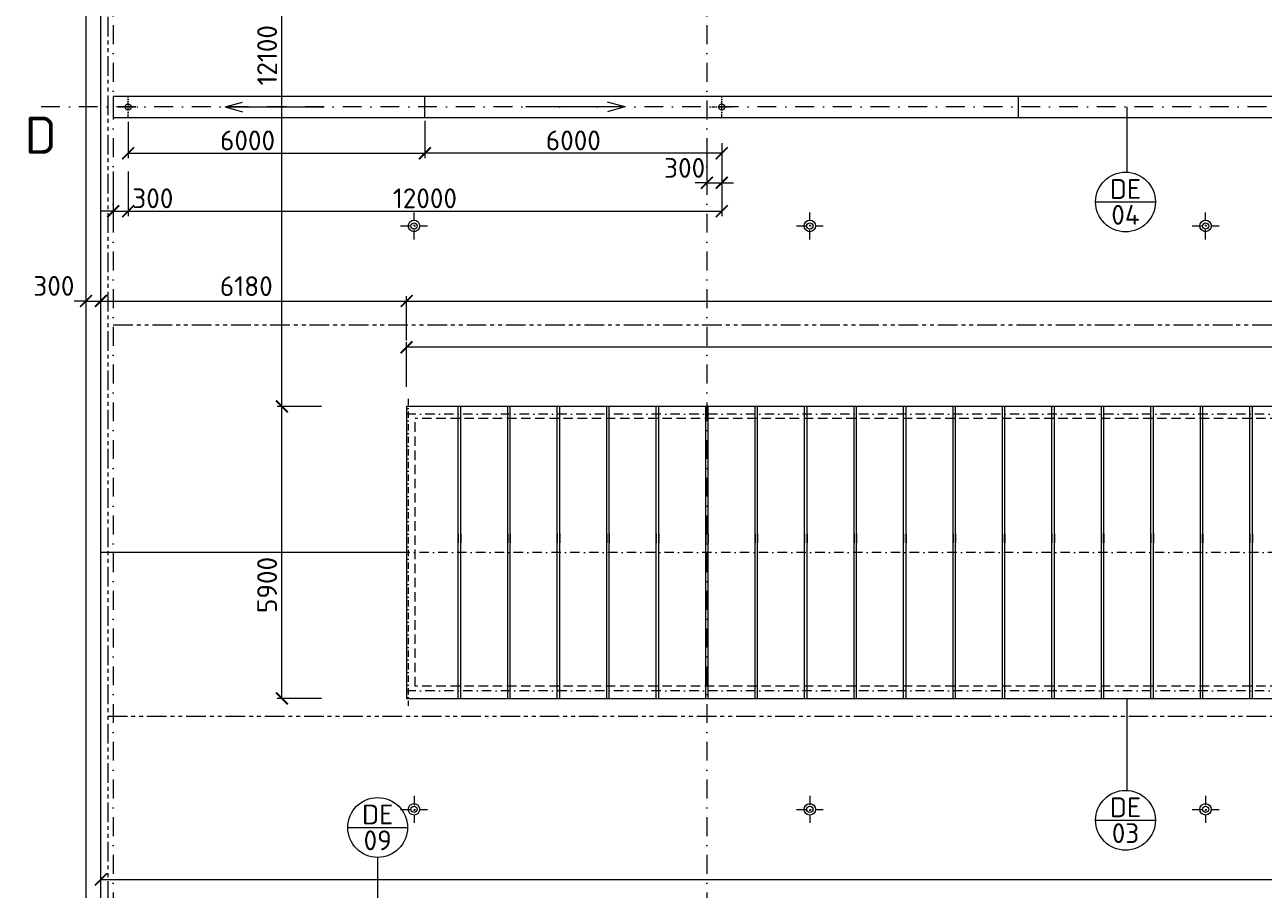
# Model space of a CAD drawing. Header units: millimetres. Extents: x -29085 to 3627694, y -159961 to 2281735.
# Tile 161 of 229: x 218140 to 243174, y 273777 to 291244. Entities that reach past the tile are written whole.
import ezdxf
from ezdxf.enums import TextEntityAlignment as Align

# ---------------------------------------------------------------- set-up
doc = ezdxf.new("R2010")
doc.units = ezdxf.units.MM
for name, pattern in [('CENTERX2', [101.6, 63.5, -12.7, 12.7, -12.7]), ('DASHDOT', [25.4, 12.7, -6.35, 0, -6.35]), ('PHANTOM2', [31.75, 15.875, -3.175, 3.175, -3.175, 3.175, -3.175]), ('ČÁRKOVANÁ', [19.05, 12.7, -6.35])]:
    doc.linetypes.add(name, pattern=pattern)
for name, color, linetype, lineweight in [('A99_N_koty-200', 5, 'Continuous', 5), ('A99_N_koty-vysk', 160, 'Continuous', 5), ('A99_N_txt-popis-200', 240, 'Continuous', 5), ('A99_N_znaceni 200', 5, 'Continuous', 5), ('A99_S_kce-demolice', 30, 'Continuous', 20), ('A99_S_kce-pohl', 7, 'Continuous', 5), ('A99_S_osy', 1, 'CENTERX2', 5)]:
    doc.layers.add(name, color=color, linetype=linetype, lineweight=lineweight)
doc.styles.add('A99_kota', font='isocpeur.ttf', dxfattribs={"height": 2})
doc.styles.add('A99_popis', font='isocpeur.ttf')
doc.styles.add('ad_popis 100', font='isocpeur.ttf', dxfattribs={"height": 200})
doc.dimstyles.new('A99_kota_200 new', dxfattribs={"dimscale": 200, "dimtxt": 2, "dimasz": 1.2, "dimexe": 0.5, "dimexo": 1.5, "dimgap": 0.3, "dimtad": 1, "dimdec": 0, "dimzin": 3, "dimdsep": 46, "dimtxsty": 'A99_kota', "dimblk": 'ARCHTICK', "dimcen": 2.5, "dimazin": 2, "dimtfac": 0.75, "dimtdec": 0, "dimtmove": 2, "dimatfit": 0, "dimfxl": 4, "dimfxlon": 1, "dimtolj": 1, "dimtzin": 0, "dimlwd": 5, "dimlwe": 5, "dimarcsym": 0})

# ---------------------------------------------------------------- blocks, each defined once
blk = doc.blocks.new('_ArchTick')
at = {"color": 0, "linetype": 'ByBlock', "const_width": 0.15}
blk.add_lwpolyline([(-0.5, -0.5), (0.5, 0.5)], dxfattribs=at)
blk = doc.blocks.new('*D324')
at = {"layer": 'A99_N_koty-200', "color": 0, "linetype": 'Continuous', "lineweight": 5, "transparency": 16777216}
for p, q in [((219379, 285663), (219139, 285663)), ((219379, 285663), (219379, 285763)), ((219379, 285663), (219679, 285663)), ((219679, 285663), (219679, 285763)), ((219679, 285663), (219919, 285663))]:
    blk.add_line(p, q, dxfattribs=at)
at = {"layer": 'Defpoints', "color": 0, "linetype": 'Continuous', "transparency": 16777216}
for p in [(219379, 285663), (219679, 285663), (219679, 285663)]:
    blk.add_point(p, dxfattribs=at)
at = {"layer": 'A99_N_koty-200', "color": 0, "linetype": 'Continuous', "lineweight": 5, "transparency": 16777216, "xscale": 240, "yscale": 240, "zscale": 240}
blk.add_blockref('_ArchTick', (219379, 285663), dxfattribs=at)
at = {"layer": 'A99_N_koty-200', "color": 0, "linetype": 'Continuous', "lineweight": 5, "transparency": 16777216, "xscale": 240, "yscale": 240, "zscale": 240, "rotation": 180}
blk.add_blockref('_ArchTick', (219679, 285663), dxfattribs=at)
at = {"layer": 'A99_N_koty-200', "color": 0, "linetype": 'Continuous', "transparency": 16777216, "insert": (218729, 285968), "char_height": 400, "attachment_point": 5, "style": 'A99_kota'}
blk.add_mtext('\\A1;300', dxfattribs=at)
blk = doc.blocks.new('*D326')
at = {"layer": 'A99_N_koty-200', "color": 0, "linetype": 'Continuous', "lineweight": 5, "transparency": 16777216}
for p, q in [((219679, 285663), (219679, 285763)), ((219679, 285663), (225859, 285663)), ((225859, 284863), (225859, 285763))]:
    blk.add_line(p, q, dxfattribs=at)
at = {"layer": 'Defpoints', "color": 0, "linetype": 'Continuous', "transparency": 16777216}
for p in [(219679, 285663), (225859, 285663), (225859, 283533)]:
    blk.add_point(p, dxfattribs=at)
at = {"layer": 'A99_N_koty-200', "color": 0, "linetype": 'Continuous', "lineweight": 5, "transparency": 16777216, "xscale": 240, "yscale": 240, "zscale": 240, "rotation": 180}
blk.add_blockref('_ArchTick', (219679, 285663), dxfattribs=at)
at = {"layer": 'A99_N_koty-200', "color": 0, "linetype": 'Continuous', "lineweight": 5, "transparency": 16777216, "xscale": 240, "yscale": 240, "zscale": 240}
blk.add_blockref('_ArchTick', (225859, 285663), dxfattribs=at)
at = {"layer": 'A99_N_koty-200', "color": 0, "linetype": 'Continuous', "transparency": 16777216, "insert": (222619, 285963), "char_height": 400, "attachment_point": 5, "style": 'A99_kota'}
blk.add_mtext('\\A1;6180', dxfattribs=at)
blk = doc.blocks.new('*D328')
at = {"layer": 'A99_N_koty-200', "color": 0, "linetype": 'Continuous', "lineweight": 5, "transparency": 16777216}
for p, q in [((225859, 284863), (225859, 285763)), ((225859, 285663), (358549, 285663)), ((358549, 284863), (358549, 285763))]:
    blk.add_line(p, q, dxfattribs=at)
at = {"layer": 'Defpoints', "color": 0, "linetype": 'Continuous', "transparency": 16777216}
for p in [(358549, 285663), (225859, 283533), (358549, 283533)]:
    blk.add_point(p, dxfattribs=at)
at = {"layer": 'A99_N_koty-200', "color": 0, "linetype": 'Continuous', "lineweight": 5, "transparency": 16777216, "xscale": 240, "yscale": 240, "zscale": 240, "rotation": 180}
blk.add_blockref('_ArchTick', (225859, 285663), dxfattribs=at)
at = {"layer": 'A99_N_koty-200', "color": 0, "linetype": 'Continuous', "lineweight": 5, "transparency": 16777216, "xscale": 240, "yscale": 240, "zscale": 240}
blk.add_blockref('_ArchTick', (358549, 285663), dxfattribs=at)
at = {"layer": 'A99_N_koty-200', "color": 0, "linetype": 'Continuous', "transparency": 16777216, "insert": (285791, 285963), "char_height": 400, "attachment_point": 5, "style": 'A99_kota'}
blk.add_mtext('\\A1;132690', dxfattribs=at)
blk = doc.blocks.new('*D334')
at = {"layer": 'A99_N_koty-200', "color": 0, "linetype": 'Continuous', "lineweight": 5, "transparency": 16777216}
for p, q in [((224139, 283533), (223239, 283533)), ((223339, 277633), (223339, 283533)), ((224139, 277633), (223239, 277633))]:
    blk.add_line(p, q, dxfattribs=at)
at = {"layer": 'Defpoints', "color": 0, "linetype": 'Continuous', "transparency": 16777216}
for p in [(223339, 283533), (225859, 283533), (225859, 277633)]:
    blk.add_point(p, dxfattribs=at)
at = {"layer": 'A99_N_koty-200', "color": 0, "linetype": 'Continuous', "lineweight": 5, "transparency": 16777216, "xscale": 240, "yscale": 240, "zscale": 240}
for p, rotation in [((223339, 283533), 90), ((223339, 277633), 270)]:
    blk.add_blockref('_ArchTick', p, dxfattribs=dict(at, rotation=rotation))
at = {"layer": 'A99_N_koty-200', "color": 0, "linetype": 'Continuous', "transparency": 16777216, "insert": (223039, 279925), "char_height": 400, "attachment_point": 5, "rotation": 90, "style": 'A99_kota'}
blk.add_mtext('\\A1;5900', dxfattribs=at)
blk = doc.blocks.new('*D84')
at = {"layer": 'A99_N_koty-200', "color": 0, "linetype": 'Continuous', "lineweight": 5, "transparency": 16777216}
for p, q in [((224139, 295633), (223239, 295633)), ((223339, 283533), (223339, 295633)), ((224139, 283533), (223239, 283533))]:
    blk.add_line(p, q, dxfattribs=at)
at = {"layer": 'Defpoints', "color": 0, "linetype": 'Continuous', "transparency": 16777216}
for p in [(223339, 295633), (225859, 295633), (225859, 283533)]:
    blk.add_point(p, dxfattribs=at)
at = {"layer": 'A99_N_koty-200', "color": 0, "linetype": 'Continuous', "lineweight": 5, "transparency": 16777216, "xscale": 240, "yscale": 240, "zscale": 240}
for p, rotation in [((223339, 295633), 89.9999999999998), ((223339, 283533), 269.9999999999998)]:
    blk.add_blockref('_ArchTick', p, dxfattribs=dict(at, rotation=rotation))
at = {"layer": 'A99_N_koty-200', "color": 0, "linetype": 'Continuous', "transparency": 16777216, "insert": (223039, 290628), "char_height": 400, "attachment_point": 5, "rotation": 90, "style": 'A99_kota'}
blk.add_mtext('\\A1;12100', dxfattribs=at)
blk = doc.blocks.new('*D96')
at = {"layer": 'A99_N_koty-200', "color": 0, "linetype": 'Continuous', "lineweight": 5, "transparency": 16777216}
for p, q in [((219679, 273976), (219679, 274076)), ((219679, 273976), (364729, 273976)), ((364729, 273976), (364729, 274076))]:
    blk.add_line(p, q, dxfattribs=at)
at = {"layer": 'Defpoints', "color": 0, "linetype": 'Continuous', "transparency": 16777216}
for p in [(219679, 273966), (364729, 273976), (364729, 273966)]:
    blk.add_point(p, dxfattribs=at)
at = {"layer": 'A99_N_koty-200', "color": 0, "linetype": 'Continuous', "lineweight": 5, "transparency": 16777216, "xscale": 240, "yscale": 240, "zscale": 240, "rotation": 180}
blk.add_blockref('_ArchTick', (219679, 273976), dxfattribs=at)
at = {"layer": 'A99_N_koty-200', "color": 0, "linetype": 'Continuous', "lineweight": 5, "transparency": 16777216, "xscale": 240, "yscale": 240, "zscale": 240}
blk.add_blockref('_ArchTick', (364729, 273976), dxfattribs=at)
at = {"layer": 'A99_N_koty-200', "color": 0, "linetype": 'Continuous', "transparency": 16777216, "insert": (290879, 274276), "char_height": 400, "attachment_point": 5, "style": 'A99_kota'}
blk.add_mtext('\\A1;145050', dxfattribs=at)
blk = doc.blocks.new('*D535')
at = {"layer": 'A99_N_koty-200', "color": 0, "linetype": 'Continuous', "lineweight": 5, "transparency": 16777216}
for p, q in [((231929, 288853), (231929, 287953)), ((232229, 288853), (232229, 287953)), ((231929, 288053), (231689, 288053)), ((231929, 288053), (232229, 288053)), ((232229, 288053), (232469, 288053))]:
    blk.add_line(p, q, dxfattribs=at)
at = {"layer": 'Defpoints', "color": 0, "linetype": 'Continuous', "transparency": 16777216}
for p in [(232229, 289583), (231929, 289318), (232229, 288053)]:
    blk.add_point(p, dxfattribs=at)
at = {"layer": 'A99_N_koty-200', "color": 0, "linetype": 'Continuous', "lineweight": 5, "transparency": 16777216, "xscale": 240, "yscale": 240, "zscale": 240}
blk.add_blockref('_ArchTick', (231929, 288053), dxfattribs=at)
at = {"layer": 'A99_N_koty-200', "color": 0, "linetype": 'Continuous', "lineweight": 5, "transparency": 16777216, "xscale": 240, "yscale": 240, "zscale": 240, "rotation": 180}
blk.add_blockref('_ArchTick', (232229, 288053), dxfattribs=at)
at = {"layer": 'A99_N_koty-200', "color": 0, "linetype": 'Continuous', "transparency": 16777216, "insert": (231479, 288353), "char_height": 400, "attachment_point": 5, "style": 'A99_kota'}
blk.add_mtext('\\A1;300', dxfattribs=at)
blk = doc.blocks.new('*D537')
at = {"layer": 'A99_N_koty-200', "color": 0, "linetype": 'Continuous', "lineweight": 5, "transparency": 16777216}
for p, q in [((219929, 288278), (219929, 287378)), ((220229, 288278), (220229, 287378)), ((219929, 287478), (219689, 287478)), ((219929, 287478), (220229, 287478)), ((220229, 287478), (220469, 287478))]:
    blk.add_line(p, q, dxfattribs=at)
at = {"layer": 'Defpoints', "color": 0, "linetype": 'Continuous', "transparency": 16777216}
for p in [(220229, 289583), (219929, 289308), (220229, 287478)]:
    blk.add_point(p, dxfattribs=at)
at = {"layer": 'A99_N_koty-200', "color": 0, "linetype": 'Continuous', "lineweight": 5, "transparency": 16777216, "xscale": 240, "yscale": 240, "zscale": 240}
blk.add_blockref('_ArchTick', (219929, 287478), dxfattribs=at)
at = {"layer": 'A99_N_koty-200', "color": 0, "linetype": 'Continuous', "lineweight": 5, "transparency": 16777216, "xscale": 240, "yscale": 240, "zscale": 240, "rotation": 180}
blk.add_blockref('_ArchTick', (220229, 287478), dxfattribs=at)
at = {"layer": 'A99_N_koty-200', "color": 0, "linetype": 'Continuous', "transparency": 16777216, "insert": (220729, 287738), "char_height": 400, "attachment_point": 5, "style": 'A99_kota'}
blk.add_mtext('\\A1;300', dxfattribs=at)
blk = doc.blocks.new('*D539')
at = {"layer": 'A99_N_koty-200', "color": 0, "linetype": 'Continuous', "lineweight": 5, "transparency": 16777216}
for p, q in [((220229, 288278), (220229, 287378)), ((232229, 288278), (232229, 287378)), ((220229, 287478), (232229, 287478))]:
    blk.add_line(p, q, dxfattribs=at)
at = {"layer": 'Defpoints', "color": 0, "linetype": 'Continuous', "transparency": 16777216}
for p in [(220229, 289583), (232229, 289583), (232229, 287478)]:
    blk.add_point(p, dxfattribs=at)
at = {"layer": 'A99_N_koty-200', "color": 0, "linetype": 'Continuous', "lineweight": 5, "transparency": 16777216, "xscale": 240, "yscale": 240, "zscale": 240, "rotation": 180}
blk.add_blockref('_ArchTick', (220229, 287478), dxfattribs=at)
at = {"layer": 'A99_N_koty-200', "color": 0, "linetype": 'Continuous', "lineweight": 5, "transparency": 16777216, "xscale": 240, "yscale": 240, "zscale": 240}
blk.add_blockref('_ArchTick', (232229, 287478), dxfattribs=at)
at = {"layer": 'A99_N_koty-200', "color": 0, "linetype": 'Continuous', "transparency": 16777216, "insert": (226229, 287738), "char_height": 400, "attachment_point": 5, "style": 'A99_kota'}
blk.add_mtext('\\A1;12000', dxfattribs=at)
blk = doc.blocks.new('*D541')
at = {"layer": 'A99_N_koty-200', "color": 0, "linetype": 'Continuous', "lineweight": 5, "transparency": 16777216}
for p, q in [((220229, 289283), (220229, 288548)), ((226229, 289303), (226229, 288548)), ((220229, 288648), (226229, 288648))]:
    blk.add_line(p, q, dxfattribs=at)
at = {"layer": 'Defpoints', "color": 0, "linetype": 'Continuous', "transparency": 16777216}
for p in [(220229, 289583), (226229, 289603), (226229, 288648)]:
    blk.add_point(p, dxfattribs=at)
at = {"layer": 'A99_N_koty-200', "color": 0, "linetype": 'Continuous', "lineweight": 5, "transparency": 16777216, "xscale": 240, "yscale": 240, "zscale": 240, "rotation": 180}
blk.add_blockref('_ArchTick', (220229, 288648), dxfattribs=at)
at = {"layer": 'A99_N_koty-200', "color": 0, "linetype": 'Continuous', "lineweight": 5, "transparency": 16777216, "xscale": 240, "yscale": 240, "zscale": 240}
blk.add_blockref('_ArchTick', (226229, 288648), dxfattribs=at)
at = {"layer": 'A99_N_koty-200', "color": 0, "linetype": 'Continuous', "transparency": 16777216, "insert": (222644, 288908), "char_height": 400, "attachment_point": 5, "style": 'A99_kota'}
blk.add_mtext('\\A1;6000', dxfattribs=at)
blk = doc.blocks.new('*D543')
at = {"layer": 'A99_N_koty-200', "color": 0, "linetype": 'Continuous', "lineweight": 5, "transparency": 16777216}
for p, q in [((226229, 289303), (226229, 288548)), ((232229, 288648), (226229, 288648)), ((232229, 288673), (232229, 288548))]:
    blk.add_line(p, q, dxfattribs=at)
at = {"layer": 'Defpoints', "color": 0, "linetype": 'Continuous', "transparency": 16777216}
for p in [(226229, 289603), (232229, 288973), (226229, 288648)]:
    blk.add_point(p, dxfattribs=at)
at = {"layer": 'A99_N_koty-200', "color": 0, "linetype": 'Continuous', "lineweight": 5, "transparency": 16777216, "xscale": 240, "yscale": 240, "zscale": 240, "rotation": 180}
blk.add_blockref('_ArchTick', (226229, 288648), dxfattribs=at)
at = {"layer": 'A99_N_koty-200', "color": 0, "linetype": 'Continuous', "lineweight": 5, "transparency": 16777216, "xscale": 240, "yscale": 240, "zscale": 240}
blk.add_blockref('_ArchTick', (232229, 288648), dxfattribs=at)
at = {"layer": 'A99_N_koty-200', "color": 0, "linetype": 'Continuous', "transparency": 16777216, "insert": (229229, 288908), "char_height": 400, "attachment_point": 5, "style": 'A99_kota'}
blk.add_mtext('\\A1;6000', dxfattribs=at)
blk = doc.blocks.new('*D565')
at = {"layer": 'A99_N_koty-200', "color": 0, "linetype": 'Continuous', "lineweight": 5, "transparency": 16777216}
for p, q in [((225859, 283928), (225859, 284828)), ((358549, 284728), (225859, 284728)), ((358549, 283928), (358549, 284828))]:
    blk.add_line(p, q, dxfattribs=at)
at = {"layer": 'Defpoints', "color": 0, "linetype": 'Continuous', "transparency": 16777216}
for p in [(225859, 284728), (225859, 283533), (358549, 283533)]:
    blk.add_point(p, dxfattribs=at)
at = {"layer": 'A99_N_koty-200', "color": 0, "linetype": 'Continuous', "lineweight": 5, "transparency": 16777216, "xscale": 240, "yscale": 240, "zscale": 240, "rotation": 180}
blk.add_blockref('_ArchTick', (225859, 284728), dxfattribs=at)
at = {"layer": 'A99_N_koty-200', "color": 0, "linetype": 'Continuous', "lineweight": 5, "transparency": 16777216, "xscale": 240, "yscale": 240, "zscale": 240}
blk.add_blockref('_ArchTick', (358549, 284728), dxfattribs=at)
at = {"layer": 'A99_N_koty-200', "color": 0, "linetype": 'Continuous', "transparency": 16777216, "insert": (285996, 285068), "char_height": 400, "attachment_point": 5, "style": 'A99_kota'}
blk.add_mtext('\\A1;stávající světlík s výplní z drátoskla', dxfattribs=at)
blk = doc.blocks.new('*U28')
at = {"color": 0, "linetype": 'ByBlock'}
blk.add_line((-3.02, 0), (3.02, 0), dxfattribs=at)
blk.add_circle((0, 0), 3.02, dxfattribs=at)
at = {"color": 0, "linetype": 'ByBlock', "style": 'A99_popis'}
for tag, p in [('KATEGORIE', (0, 1.31)), ('PRVEK', (0, -1.3))]:
    blk.add_attdef(tag, text='', height=2, dxfattribs=at).set_placement(p, align=Align.MIDDLE_CENTER)

msp = doc.modelspace()

# ---------------------------------------------------------------- linework, layer by layer
at = {"layer": 'A99_N_koty-vysk'}
for points in [[(222189, 289583.3), (222538.9, 289683.3)], [(222189, 289583.3), (222538.9, 289683.3)], [(230269, 289583.3), (229918.9, 289683.3)], [(230269, 289583.3), (229918.9, 289683.3)], [(222189, 289583.3), (224189, 289583.2)], [(222189, 289583.3), (222538.9, 289483.3)], [(222189, 289583.3), (224189, 289583.2)], [(222189, 289583.3), (222538.9, 289483.3)], [(230269, 289583.3), (228269, 289583.2)], [(230269, 289583.3), (228269, 289583.2)], [(230269, 289583.3), (229918.9, 289483.3)], [(230269, 289583.3), (229918.9, 289483.3)]]:
    msp.add_lwpolyline(points, dxfattribs=at)
at = {"layer": 'A99_N_znaceni 200'}
for points in [[(240417, 289583.3), (240417, 288267.6)], [(240417, 277633.3), (240417, 275773.8)], [(225273.7, 274421.1), (225273.7, 272965.8)]]:
    msp.add_lwpolyline(points, dxfattribs=at)
at = {"layer": 'A99_S_kce-demolice', "linetype": 'Continuous', "lineweight": 9}
for p, q in [((226904, 277628.3), (226904, 283538.3)), ((226954, 277628.3), (226954, 283538.3)), ((227904, 277628.3), (227904, 283538.3)), ((227954, 277628.3), (227954, 283538.3)), ((228904, 277628.3), (228904, 283538.3)), ((228954, 277628.3), (228954, 283538.3)), ((229904, 277628.3), (229904, 283538.3)), ((229954, 277628.3), (229954, 283538.3)), ((230904, 277628.3), (230904, 283538.3)), ((230954, 277628.3), (230954, 283538.3)), ((231904, 277628.3), (231904, 283538.3)), ((231954, 277628.3), (231954, 283538.3)), ((232904, 277628.3), (232904, 283538.3)), ((232954, 277628.3), (232954, 283538.3)), ((233904, 277628.3), (233904, 283538.3)), ((233954, 277628.3), (233954, 283538.3)), ((234904, 277628.3), (234904, 283538.3)), ((234954, 277628.3), (234954, 283538.3)), ((235904, 277628.3), (235904, 283538.3)), ((235954, 277628.3), (235954, 283538.3)), ((236904, 277628.3), (236904, 283538.3)), ((236954, 277628.3), (236954, 283538.3)), ((237904, 277628.3), (237904, 283538.3)), ((237954, 277628.3), (237954, 283538.3)), ((238904, 277628.3), (238904, 283538.3)), ((238954, 277628.3), (238954, 283538.3)), ((239904, 277628.3), (239904, 283538.3)), ((239954, 277628.3), (239954, 283538.3)), ((240904, 277628.3), (240904, 283538.3)), ((240954, 277628.3), (240954, 283538.3)), ((241904, 277628.3), (241904, 283538.3)), ((241954, 277628.3), (241954, 283538.3)), ((242904, 277628.3), (242904, 283538.3)), ((242954, 277628.3), (242954, 283538.3))]:
    msp.add_line(p, q, dxfattribs=at)
at = {"layer": 'A99_S_kce-demolice', "linetype": 'PHANTOM2', "lineweight": 9, "ltscale": 25}
for points in [[(219817.1, 327123.5), (219817.1, 270995.1)], [(219929, 285181.3), (364669, 285181.3)], [(219817.1, 277273.3), (364669, 277273.3)]]:
    msp.add_lwpolyline(points, dxfattribs=at)
at = {"layer": 'A99_S_kce-demolice', "linetype": 'DASHDOT', "lineweight": 5, "ltscale": 15}
for points in [[(226009, 286907.5), (226009, 287452.5)], [(234009, 286907.5), (234009, 287452.5)], [(242009, 286907.5), (242009, 287452.5)], [(225736.5, 287180), (226281.5, 287180)], [(233736.5, 287180), (234281.5, 287180)], [(241736.5, 287180), (242281.5, 287180)], [(226009, 275663.3), (226009, 275118.3)], [(234009, 275663.3), (234009, 275118.3)], [(242009, 275663.3), (242009, 275118.3)], [(225736.5, 275390.8), (226281.5, 275390.8)], [(233736.5, 275390.8), (234281.5, 275390.8)], [(241736.5, 275390.8), (242281.5, 275390.8)]]:
    msp.add_lwpolyline(points, dxfattribs=at)
at = {"layer": 'A99_S_kce-demolice', "linetype": 'Continuous', "lineweight": 13}
msp.add_lwpolyline([(358549, 277633.3), (358549, 283533.3), (225859, 283533.3), (225859, 277633.3)], close=True, dxfattribs=at)
at = {"layer": 'A99_S_kce-demolice', "linetype": 'ČÁRKOVANÁ', "lineweight": 9, "ltscale": 15}
for points in [[(358379, 283288.6), (226029, 283288.6)], [(226029, 277877.9), (226029, 283288.6)], [(358379, 277877.9), (226029, 277877.9)]]:
    msp.add_lwpolyline(points, dxfattribs=at)
at = {"layer": 'A99_S_kce-demolice', "linetype": 'Continuous', "lineweight": 9}
for points in [[(226904, 280958.3), (226904, 280778.3)], [(226954, 280958.3), (226954, 280778.3)], [(227904, 280958.3), (227904, 280778.3)], [(227954, 280958.3), (227954, 280778.3)], [(229904, 280958.3), (229904, 280778.3)], [(229954, 280958.3), (229954, 280778.3)], [(231904, 280953.3), (231904, 280773.3)], [(231954, 280953.3), (231954, 280773.3)], [(232904, 280958.3), (232904, 280778.3)], [(232954, 280958.3), (232954, 280778.3)], [(233904, 280958.3), (233904, 280778.3)], [(233954, 280958.3), (233954, 280778.3)], [(234904, 280958.3), (234904, 280778.3)], [(234954, 280958.3), (234954, 280778.3)], [(235904, 280958.3), (235904, 280778.3)], [(235954, 280958.3), (235954, 280778.3)], [(236904, 280958.3), (236904, 280778.3)], [(236954, 280958.3), (236954, 280778.3)], [(237904, 280958.3), (237904, 280778.3)], [(237954, 280958.3), (237954, 280778.3)], [(238904, 280958.3), (238904, 280778.3)], [(238954, 280958.3), (238954, 280778.3)], [(239904, 280958.3), (239904, 280778.3)], [(239954, 280958.3), (239954, 280778.3)], [(240904, 280958.3), (240904, 280778.3)], [(240954, 280958.3), (240954, 280778.3)], [(241904, 280958.3), (241904, 280778.3)], [(241954, 280958.3), (241954, 280778.3)], [(242904, 280958.3), (242904, 280778.3)], [(242954, 280958.3), (242954, 280778.3)]]:
    msp.add_lwpolyline(points, dxfattribs=at)
at = {"layer": 'A99_S_kce-demolice', "linetype": 'ČÁRKOVANÁ', "lineweight": 9, "ltscale": 3}
for points in [[(228904, 280958.3), (228904, 280778.3)], [(228954, 280958.3), (228954, 280778.3)], [(230904, 280958.3), (230904, 280778.3)], [(230954, 280958.3), (230954, 280778.3)]]:
    msp.add_lwpolyline(points, dxfattribs=at)
at = {"layer": 'A99_S_kce-demolice', "linetype": 'Continuous', "lineweight": 5, "ltscale": 0.5}
for centre, radius in [((226009, 287180), 116), ((226009, 287180), 62.5), ((234009, 287180), 116), ((234009, 287180), 62.5), ((242009, 287180), 116), ((242009, 287180), 62.5), ((226009, 275390.8), 116), ((226009, 275390.8), 62.5), ((234009, 275390.8), 116), ((234009, 275390.8), 62.5), ((242009, 275390.8), 116), ((242009, 275390.8), 62.5)]:
    msp.add_circle(centre, radius, dxfattribs=at)
at = {"layer": 'A99_S_kce-pohl', "linetype": 'Continuous', "lineweight": 9}
for points in [[(219379, 270633.3), (219379, 333760.8)], [(219679, 270633.3), (219679, 333760.8)]]:
    msp.add_lwpolyline(points, dxfattribs=at)
at = {"layer": 'A99_S_kce-pohl', "linetype": 'Continuous', "ltscale": 25}
msp.add_lwpolyline([(364619, 289373.3), (364619, 289793.3), (219929, 289793.3), (219929, 289373.3)], close=True, dxfattribs=at)
at = {"layer": 'A99_S_kce-pohl', "linetype": 'DASHDOT', "lineweight": 5, "ltscale": 5}
for points in [[(220229, 289383.3), (220229, 289783.3)], [(220229, 289383.3), (220229, 289783.3)], [(232229, 289383.3), (232229, 289783.3)], [(232229, 289383.3), (232229, 289783.3)], [(220029, 289583.3), (220429, 289583.3)], [(220029, 289583.3), (220429, 289583.3)], [(232029, 289583.3), (232429, 289583.3)], [(232029, 289583.3), (232429, 289583.3)]]:
    msp.add_lwpolyline(points, dxfattribs=at)
at = {"layer": 'A99_S_kce-pohl', "linetype": 'Continuous', "ltscale": 25}
for points in [[(226229, 289373.3), (226229, 289793.3)], [(238229, 289373.3), (238229, 289793.3)], [(225859, 280583.3), (219679, 280583.3)]]:
    msp.add_lwpolyline(points, dxfattribs=at)
at = {"layer": 'A99_S_kce-pohl', "linetype": 'Continuous'}
for centre in [(220229, 289583.3), (220229, 289583.3), (232229, 289583.3), (232229, 289583.3)]:
    msp.add_circle(centre, 60, dxfattribs=at)
at = {"layer": 'A99_S_osy', "linetype": 'DASHDOT', "lineweight": 5, "ltscale": 10}
msp.add_line((225889, 283683.3), (225889, 277483.3), dxfattribs=at)
at = {"layer": 'A99_S_osy', "linetype": 'DASHDOT', "lineweight": 5, "ltscale": 30}
for points in [[(219929, 344583.3), (219929, 269883.3)], [(231929, 344583.3), (231929, 269713.3)], [(390324, 289583.3), (218304, 289583.3)]]:
    msp.add_lwpolyline(points, dxfattribs=at)
at = {"layer": 'A99_S_osy', "linetype": 'DASHDOT', "lineweight": 5, "ltscale": 15}
for points in [[(358669, 283378.3), (225794, 283378.3)], [(358669, 277788.3), (225794, 277788.3)]]:
    msp.add_lwpolyline(points, dxfattribs=at)
at = {"layer": 'A99_S_osy', "color": 30, "linetype": 'DASHDOT', "lineweight": 5, "ltscale": 15}
msp.add_lwpolyline([(358549, 280583.3), (225859, 280583.3)], dxfattribs=at)

# ---------------------------------------------------------------- block references
at = {"layer": 'A99_N_znaceni 200', "xscale": 200, "yscale": 200, "zscale": 200}
for p, values in [((240390, 287664.2), {'KATEGORIE': 'DE', 'PRVEK': '04'}), ((225273.7, 275025.1), {'KATEGORIE': 'DE', 'PRVEK': '09'}), ((240390, 275170.4), {'KATEGORIE': 'DE', 'PRVEK': '03'})]:
    msp.add_blockref('*U28', p, dxfattribs=at).add_auto_attribs(values)

# ---------------------------------------------------------------- texts
at = {"layer": 'A99_N_txt-popis-200', "color": 1, "lineweight": 0, "insert": (218140.5, 289388.3), "char_height": 750, "attachment_point": 1, "style": 'ad_popis 100', "bg_fill": 3, "box_fill_scale": 1, "bg_fill_color": 256, "bg_fill_transparency": 0}
msp.add_mtext_dynamic_manual_height_columns('D', width=832.5, gutter_width=1000, heights=[0], dxfattribs=at)

# ---------------------------------------------------------------- dimensions: what is measured, and where the dimension line sits
at = {"layer": 'A99_N_koty-200', "linetype": 'Continuous'}
for base, p1, p2, picture, middle in [((223339, 295633.3), (225859, 283533.3), (225859, 295633.3), '*D84', (223039, 290628.3)), ((223339, 283533.3), (225859, 277633.3), (225859, 283533.3), '*D334', (223039, 279925))]:
    dim = msp.add_linear_dim(base=base, p1=p1, p2=p2, angle=90, dimstyle='A99_kota_200 new', override={"dimscale": 0, "dimtix": 1, "dimtofl": 1, "dimtmove": 2, "dimatfit": 0}, dxfattribs=at)
    dim.commit()
    dim.dimension.update_dxf_attribs({"geometry": picture, "text_midpoint": middle, "dimtype": 128})
for base, p1, p2, picture, middle in [((220229, 287478.3), (219929, 289308.3), (220229, 289583.3), '*D537', (220729, 287738.3)), ((226229, 288648.3), (220229, 289583.3), (226229, 289602.9), '*D541', (222644, 288908.3)), ((232229, 288053.3), (231929, 289318.3), (232229, 289583.3), '*D535', (231479, 288353.3)), ((219679, 285663.3), (219379, 285663.3), (219679, 285663.3), '*D324', (218729, 285968.3)), ((225859, 285663.3), (219679, 285663.3), (225859, 283533.3), '*D326', (222619, 285963.3)), ((358549, 285663.3), (225859, 283533.3), (358549, 283533.3), '*D328', (285791.5, 285963.3)), ((364729, 273975.8), (219679, 273965.8), (364729, 273965.8), '*D96', (290879, 274275.8))]:
    dim = msp.add_linear_dim(base=base, p1=p1, p2=p2, dimstyle='A99_kota_200 new', override={"dimscale": 0, "dimtix": 1, "dimtofl": 1, "dimtmove": 2, "dimatfit": 0}, dxfattribs=at)
    dim.commit()
    dim.dimension.update_dxf_attribs({"geometry": picture, "text_midpoint": middle, "dimtype": 128})
dim = msp.add_linear_dim(base=(232229, 287478.3), p1=(220229, 289583.3), p2=(232229, 289583.3), dimstyle='A99_kota_200 new', override={"dimscale": 0, "dimtix": 1, "dimtofl": 1, "dimtmove": 2, "dimatfit": 0}, dxfattribs=at)
dim.commit()
dim.dimension.update_dxf_attribs({"geometry": '*D539', "text_midpoint": (226229, 287738.3)})
dim = msp.add_linear_dim(base=(226229, 288648.3), p1=(232229, 288973.3), p2=(226229, 289602.9), angle=180, dimstyle='A99_kota_200 new', override={"dimscale": 0, "dimtix": 1, "dimtofl": 1, "dimtmove": 2, "dimatfit": 0}, dxfattribs=at)
dim.commit()
dim.dimension.update_dxf_attribs({"geometry": '*D543', "text_midpoint": (229229, 288908.3)})
dim = msp.add_linear_dim(base=(225859, 284728.3), p1=(358549, 283533.3), p2=(225859, 283533.3), angle=180, text='stávající světlík s výplní z drátoskla', dimstyle='A99_kota_200 new', override={"dimscale": 0, "dimtix": 1, "dimtofl": 1, "dimtmove": 2, "dimatfit": 0}, dxfattribs=at)
dim.commit()
dim.dimension.update_dxf_attribs({"geometry": '*D565', "text_midpoint": (285996.5, 285068.3), "dimtype": 128})

doc.saveas('drawing.dxf')
